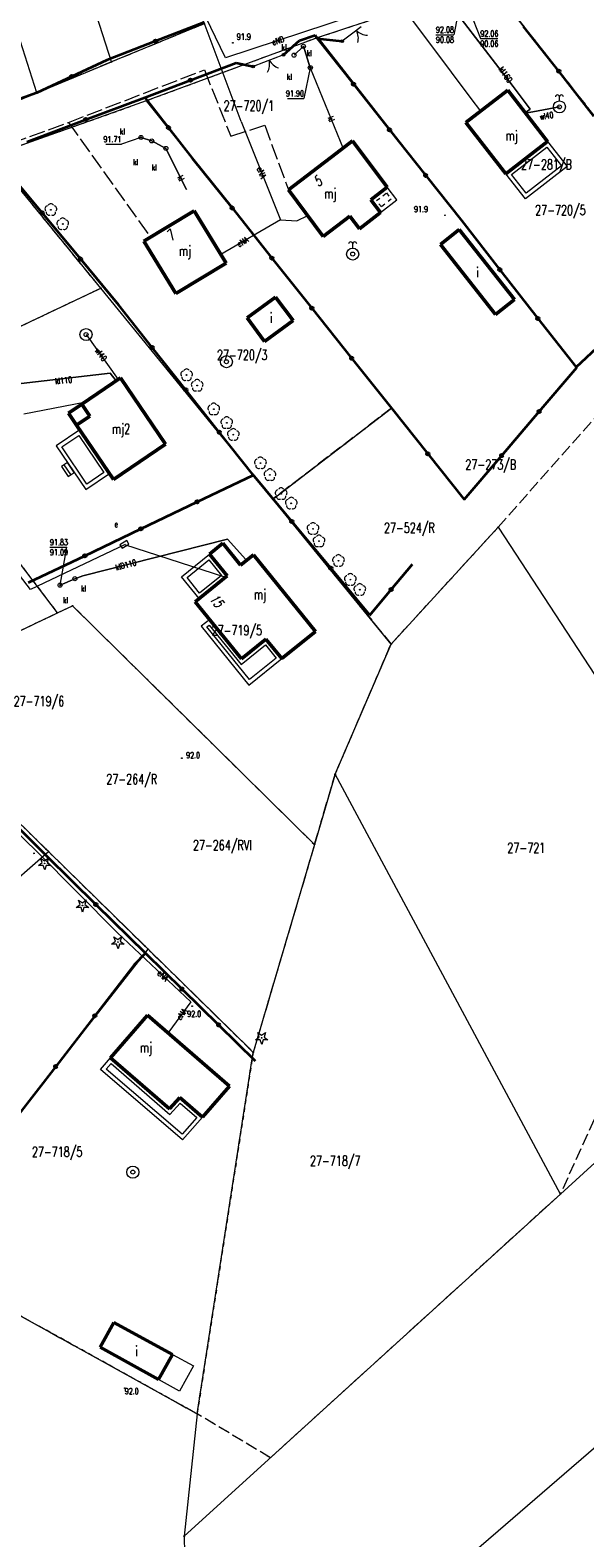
# Model space of a CAD drawing. Header units: metres. Extents: x 7542868 to 7543894, y 5828497 to 5830561.
# Tile 32 of 66: x 7543334 to 7543403, y 5829790 to 5829978. Entities that reach past the tile are written whole.
import ezdxf
from ezdxf.enums import TextEntityAlignment as Align

# ---------------------------------------------------------------- set-up
doc = ezdxf.new("R2010")
doc.units = ezdxf.units.M
for name, pattern in [('2_1', [0]), ('3_1', [0]), ('3_EGBB01', [0]), ('3_EGBG08', [0]), ('3_EGBG08W', [1, 0.5, -0.5]), ('3_EGBI17', [0]), ('3_EGBN11', [2.5, 2, -0.5]), ('3_EGBS10', [0]), ('3_EGBS10G', [0]), ('3_EGBT07', [0]), ('4_1', [0]), ('4_SUPE_01', [0]), ('4_SUPK_01', [0]), ('4_SUPT_P_01', [2.5, 2, -0.5]), ('4_SUPW_01', [0]), ('GDE', [0]), ('GUK', [2, 1.5, -0.5]), ('GUZ', [1, 0.5, -0.5])]:
    doc.linetypes.add(name, pattern=pattern)
doc.layers.get('0').update_dxf_attribs({"color": 250, "linetype": 'CONTINUOUS', "lineweight": 100})
for name, color, linetype, lineweight in [('Dzialki', 7, 'GDE', 18), ('EADTD_T_0', 7, 'CONTINUOUS', 25), ('EGBB_E_T_0', 7, 'CONTINUOUS', 25), ('EGBB_L_0', 7, '3_EGBB01', 50), ('EGBC_L_3', 7, '3_EGBN11', 50), ('EGBE_L_0', 7, '3_EGBT07', 18), ('EGBE_L_1', 7, '3_EGBG08', 18), ('EGBE_L_3', 7, '3_EGBS10', 18), ('EGBE_L_8', 7, '3_1', 18), ('Kontury', 3, 'GUK', 18), ('KTOK_L_1', 7, '2_1', 18), ('KTOK_L_4', 7, 'CONTINUOUS', 35), ('Numery_dzialek', 7, 'CONTINUOUS', 13), ('Numery_konturow', 3, 'CONTINUOUS', 13), ('Numery_uzytkow', 7, 'CONTINUOUS', 13), ('OBOP_T_0', 3, 'CONTINUOUS', 18), ('OBOP_T_1', 3, 'CONTINUOUS', 18), ('Punkty', 7, 'CONTINUOUS', 18), ('RTPW_T_0', 7, 'CONTINUOUS', 15), ('SUPE_E_T_3', 1, 'CONTINUOUS', 15), ('SUPE_L_3', 1, '4_SUPE_01', 18), ('SUPK_E_T_1', 34, 'CONTINUOUS', 15), ('SUPK_L_1', 34, '4_SUPK_01', 18), ('SUPP_L_6', 30, '4_SUPT_P_01', 18), ('SUPW_E_T_1', 5, 'CONTINUOUS', 15), ('SUPW_L_1', 5, '4_SUPW_01', 18), ('SUTK_T_0', 7, 'CONTINUOUS', 18), ('SUUE_E_T_2', 7, 'CONTINUOUS', 15), ('SUUE_T_3', 7, 'CONTINUOUS', 18), ('SUUK_E_T_3', 7, 'CONTINUOUS', 15), ('SUUK_T_2', 34, 'CONTINUOUS', 18), ('SUUK_T_4', 7, 'CONTINUOUS', 18), ('SUUW_T_1', 7, 'CONTINUOUS', 18), ('SUUW_T_2', 7, 'CONTINUOUS', 18), ('SUUW_T_3', 5, 'CONTINUOUS', 18), ('Uzytki', 7, 'GUZ', 18)]:
    doc.layers.add(name, color=color, linetype=linetype, lineweight=lineweight)
doc.styles.get("Standard").update_dxf_attribs({"font": 'Simplex.SHX', "width": 0.75})

# ---------------------------------------------------------------- blocks, each defined once
blk = doc.blocks.new('GRO')
at = {"linetype": 'CONTINUOUS'}
blk.add_circle((0, 0), 0.045, dxfattribs=at)
blk = doc.blocks.new('2_OBOP02_01')
at = {"linetype": 'CONTINUOUS'}
blk.add_circle((0, 0), 0.045, dxfattribs=at)
for centre, start, end in [((-0.36, 0.12), 102.1445, 221.86), ((0, 0.38), 30.1401, 149.8599), ((0.36, 0.12), 318.14, 77.8555), ((-0.22, -0.3), 174.1482, 293.8542), ((0.22, -0.3), 246.1458, 5.8518)]:
    blk.add_arc(centre, 0.375, start, end, dxfattribs=at)
blk = doc.blocks.new('2_OBOP01_01')
at = {"linetype": 'CONTINUOUS'}
for p, q in [((-0.78225, -0.26495), (-0.3012, 0.09375)), ((-0.3012, 0.09375), (-0.4937, 0.6621)), ((-0.4937, 0.6621), (-0.0039, 0.31545)), ((-0.0039, 0.31545), (0.4771, 0.67415)), ((0.4771, 0.67415), (0.2988, 0.1012)), ((0.2988, 0.1012), (0.7886, -0.24545)), ((-0.18225, -0.2575), (-0.78225, -0.26495)), ((0.01025, -0.82585), (-0.18225, -0.2575)), ((0.1886, -0.2529), (0.01025, -0.82585)), ((0.7886, -0.24545), (0.1886, -0.2529))]:
    blk.add_line(p, q, dxfattribs=at)
blk.add_circle((0, 0), 0.045, dxfattribs=at)
blk = doc.blocks.new('2_RTPW01')
at = {"linetype": 'CONTINUOUS'}
blk.add_circle((0, 0), 0.045, dxfattribs=at)
blk = doc.blocks.new('4_SUPS01_05')
at = {"linetype": 'CONTINUOUS'}
blk.add_circle((0, 0), 0.0625, dxfattribs=at)
blk = doc.blocks.new('4_SUUS18_01')
at = {"linetype": 'CONTINUOUS'}
for p, q in [((0.5, 0.25), (-0.5, 0.25)), ((-0.5, 0.25), (-0.5, -0.25)), ((0.5, -0.25), (0.5, 0.25)), ((-0.5, -0.25), (0.5, -0.25))]:
    blk.add_line(p, q, dxfattribs=at)
blk = doc.blocks.new('4_SUUS22_01')
at = {"linetype": 'CONTINUOUS'}
blk.add_circle((0, 0), 0.25, dxfattribs=at)
blk = doc.blocks.new('4_SUUS15_05')
at = {"linetype": 'CONTINUOUS'}
blk.add_circle((0, 0), 0.25, dxfattribs=at)
blk = doc.blocks.new('4_SUUS14')
at = {"linetype": 'CONTINUOUS'}
blk.add_line((0, 0.75), (0, 1.25), dxfattribs=at)
for radius in [0.75, 0.25]:
    blk.add_circle((0, 0), radius, dxfattribs=at)
for centre in [(-0.25, 1.25), (0.25, 1.25)]:
    blk.add_arc(centre, 0.25, 0, 180, dxfattribs=at)
blk = doc.blocks.new('4_SUUS13')
at = {"linetype": 'CONTINUOUS'}
for radius in [0.75, 0.25]:
    blk.add_circle((0, 0), radius, dxfattribs=at)
blk = doc.blocks.new('4_SUUS15_08')
at = {"linetype": 'CONTINUOUS'}
blk.add_circle((0, 0), 0.25, dxfattribs=at)

msp = doc.modelspace()

# ---------------------------------------------------------------- linework, layer by layer
at = {"layer": 'Dzialki'}
for p, q in [((7543343.8, 5829973.64), (7543331.63, 5830012.17)), ((7543334.52, 5829969.8), (7543322.17, 5830008.46)), ((7543390.8, 5829983.68), (7543369.57, 5829976.7)), ((7543417.3, 5829950.04), (7543390.8, 5829983.68)), ((7543355.46, 5829978.44), (7543343.8, 5829973.64)), ((7543369.57, 5829976.7), (7543348.16, 5829968.78)), ((7543401.82, 5829935.55), (7543369.57, 5829976.7)), ((7543334.52, 5829969.8), (7543343.8, 5829973.64)), ((7543325.43, 5829966.06), (7543334.52, 5829969.8)), ((7543348.16, 5829968.78), (7543328.98, 5829961.98)), ((7543348.16, 5829968.78), (7543378.73, 5829930.48)), ((7543342.48, 5829945.44), (7543328.98, 5829961.98)), ((7543401.82, 5829935.55), (7543417.3, 5829950.04)), ((7543315.91, 5829932.85), (7543342.48, 5829945.44)), ((7543361.44, 5829922.2), (7543342.48, 5829945.44)), ((7543387.8, 5829919.12), (7543401.82, 5829935.55)), ((7543334.04, 5829908.95), (7543315.91, 5829932.85)), ((7543363.93, 5829919.15), (7543378.73, 5829930.48)), ((7543378.73, 5829930.48), (7543387.8, 5829919.12)), ((7543334.04, 5829908.95), (7543361.44, 5829922.2)), ((7543363.93, 5829919.15), (7543361.44, 5829922.2)), ((7543378.68, 5829901.08), (7543363.93, 5829919.15)), ((7543378.68, 5829901.08), (7543392.02, 5829915.63)), ((7543392.02, 5829915.63), (7543429.01, 5829859.09)), ((7543337.07, 5829904.96), (7543334.04, 5829908.95)), ((7543337.07, 5829904.96), (7543338.95, 5829905.86)), ((7543338.95, 5829905.86), (7543369.13, 5829876.08)), ((7543332.46, 5829902.76), (7543337.07, 5829904.96)), ((7543353.37, 5829757.18), (7543519.56, 5829900.66)), ((7543371.71, 5829884.85), (7543378.68, 5829901.08)), ((7543371.71, 5829884.85), (7543369.13, 5829876.08)), ((7543399.79, 5829832.52), (7543371.71, 5829884.85)), ((7543335.65, 5829875.52), (7543329.85, 5829881.21)), ((7543298.57, 5829842.86), (7543335.98, 5829875.2)), ((7543335.98, 5829875.2), (7543335.65, 5829875.52)), ((7543348, 5829863.41), (7543335.98, 5829875.2)), ((7543369.13, 5829876.08), (7543361.49, 5829850.18)), ((7543322.32, 5829829.79), (7543348.38, 5829863.03)), ((7543348.38, 5829863.03), (7543348, 5829863.41)), ((7543361.01, 5829850.66), (7543348.38, 5829863.03)), ((7543399.79, 5829832.52), (7543429.01, 5829859.09)), ((7543354.5, 5829805.13), (7543361.49, 5829850.18)), ((7543361.49, 5829850.18), (7543361.01, 5829850.66)), ((7543352.88, 5829789.87), (7543399.79, 5829832.52)), ((7543318.58, 5829825.03), (7543354.5, 5829805.13)), ((7543354.5, 5829805.13), (7543352.88, 5829789.87)), ((7543352.88, 5829789.87), (7543353.37, 5829757.18))]:
    msp.add_line(p, q, dxfattribs=at)
at = {"layer": 'EGBB_L_0', "linetype": '3_EGBB01'}
for p, q in [((7543388.02, 5829966.08), (7543393.23, 5829970.11)), ((7543393.23, 5829970.11), (7543398.19, 5829963.73)), ((7543393, 5829959.7), (7543388.02, 5829966.08)), ((7543373.87, 5829963.83), (7543371.88, 5829962.29)), ((7543378.21, 5829958.04), (7543373.87, 5829963.83)), ((7543398.19, 5829963.73), (7543393, 5829959.7)), ((7543365.88, 5829957.69), (7543371.88, 5829962.29)), ((7543376.17, 5829956.45), (7543378.21, 5829958.04)), ((7543370.23, 5829951.88), (7543365.88, 5829957.69)), ((7543377.38, 5829954.88), (7543376.17, 5829956.45)), ((7543354.11, 5829955.1), (7543347.87, 5829951.31)), ((7543358.1, 5829948.55), (7543354.11, 5829955.1)), ((7543370.23, 5829951.88), (7543373.53, 5829954.43)), ((7543373.53, 5829954.43), (7543374.74, 5829952.86)), ((7543374.74, 5829952.86), (7543377.38, 5829954.88)), ((7543384.85, 5829950.89), (7543387.17, 5829952.76)), ((7543387.17, 5829952.76), (7543394.05, 5829944.02)), ((7543347.87, 5829951.31), (7543351.85, 5829944.76)), ((7543391.71, 5829942.17), (7543384.85, 5829950.89)), ((7543351.85, 5829944.76), (7543358.1, 5829948.55)), ((7543360.74, 5829941.74), (7543364.26, 5829944.32)), ((7543364.26, 5829944.32), (7543366.48, 5829941.42)), ((7543394.05, 5829944.02), (7543391.71, 5829942.17)), ((7543362.9, 5829938.79), (7543360.74, 5829941.74)), ((7543366.48, 5829941.42), (7543362.9, 5829938.79)), ((7543340.11, 5829930.98), (7543344.95, 5829934.27)), ((7543344.95, 5829934.27), (7543350.57, 5829925.99)), ((7543341.13, 5829929.48), (7543340.11, 5829930.98)), ((7543339.47, 5829928.36), (7543341.13, 5829929.48)), ((7543344.07, 5829921.58), (7543339.47, 5829928.36)), ((7543350.57, 5829925.99), (7543344.07, 5829921.58)), ((7543356.03, 5829912.29), (7543357.71, 5829913.64)), ((7543357.71, 5829913.64), (7543359.91, 5829910.92)), ((7543358.24, 5829909.57), (7543356.03, 5829912.29)), ((7543359.91, 5829910.92), (7543361.51, 5829912.22)), ((7543361.51, 5829912.22), (7543369.24, 5829902.65)), ((7543354.27, 5829906.36), (7543358.24, 5829909.57)), ((7543360.04, 5829899.24), (7543354.27, 5829906.36)), ((7543363.07, 5829901.69), (7543360.04, 5829899.24)), ((7543365.04, 5829899.26), (7543363.07, 5829901.69)), ((7543369.24, 5829902.65), (7543365.04, 5829899.26)), ((7543348.32, 5829854.82), (7543343.71, 5829849.48)), ((7543358.53, 5829845.97), (7543348.32, 5829854.82)), ((7543343.71, 5829849.48), (7543351.06, 5829843.14)), ((7543355.17, 5829842.1), (7543358.53, 5829845.97)), ((7543351.06, 5829843.14), (7543352.33, 5829844.56)), ((7543352.33, 5829844.56), (7543355.17, 5829842.1)), ((7543342.4, 5829813.45), (7543344.09, 5829816.51)), ((7543344.09, 5829816.51), (7543351.41, 5829812.53)), ((7543349.69, 5829809.41), (7543342.4, 5829813.45)), ((7543351.41, 5829812.53), (7543349.69, 5829809.41))]:
    msp.add_line(p, q, dxfattribs=at)
at = {"layer": 'EGBC_L_3', "linetype": '3_EGBN11'}
for p, q in [((7543340.11, 5829930.98), (7543338.46, 5829929.86)), ((7543338.46, 5829929.86), (7543339.47, 5829928.36)), ((7543341.13, 5829929.48), (7543340.11, 5829930.98)), ((7543339.47, 5829928.36), (7543341.13, 5829929.48))]:
    msp.add_line(p, q, dxfattribs=at)
at = {"layer": 'EGBE_L_0', "linetype": '3_EGBT07'}
for p, q in [((7543393, 5829959.7), (7543398.19, 5829963.73)), ((7543398.19, 5829963.73), (7543400.63, 5829960.59)), ((7543393.7, 5829959.61), (7543398.1, 5829963.03)), ((7543398.1, 5829963.03), (7543399.93, 5829960.68)), ((7543400.63, 5829960.59), (7543395.44, 5829956.57)), ((7543399.93, 5829960.68), (7543395.53, 5829957.27)), ((7543395.44, 5829956.57), (7543393, 5829959.7)), ((7543395.53, 5829957.27), (7543393.7, 5829959.61)), ((7543339.87, 5829927.78), (7543336.93, 5829925.79)), ((7543343.57, 5829922.32), (7543339.87, 5829927.78)), ((7543337.62, 5829925.66), (7543339.73, 5829927.08)), ((7543339.73, 5829927.08), (7543342.87, 5829922.45)), ((7543336.93, 5829925.79), (7543340.63, 5829920.33)), ((7543340.76, 5829921.02), (7543337.62, 5829925.66)), ((7543340.63, 5829920.33), (7543343.57, 5829922.32)), ((7543342.87, 5829922.45), (7543340.76, 5829921.02)), ((7543352.54, 5829909.46), (7543356.03, 5829912.29)), ((7543353.24, 5829909.39), (7543355.96, 5829911.59)), ((7543355.96, 5829911.59), (7543357.54, 5829909.64)), ((7543356.03, 5829912.29), (7543358.24, 5829909.57)), ((7543354.74, 5829906.74), (7543352.54, 5829909.46)), ((7543354.81, 5829907.44), (7543353.24, 5829909.39)), ((7543358.24, 5829909.57), (7543354.74, 5829906.74)), ((7543357.54, 5829909.64), (7543354.81, 5829907.44)), ((7543356.06, 5829904.15), (7543355.01, 5829903.29)), ((7543355.71, 5829903.22), (7543355.99, 5829903.44)), ((7543355.99, 5829903.44), (7543359.97, 5829898.54)), ((7543360.04, 5829899.24), (7543356.06, 5829904.15)), ((7543355.01, 5829903.29), (7543360.95, 5829895.95)), ((7543361.02, 5829896.65), (7543355.71, 5829903.22)), ((7543363.07, 5829901.69), (7543360.04, 5829899.24)), ((7543365.04, 5829899.26), (7543363.07, 5829901.69)), ((7543359.97, 5829898.54), (7543363, 5829900.99)), ((7543363, 5829900.99), (7543364.34, 5829899.33)), ((7543360.95, 5829895.95), (7543365.04, 5829899.26)), ((7543364.34, 5829899.33), (7543361.02, 5829896.65)), ((7543342.46, 5829848.04), (7543343.71, 5829849.48)), ((7543343.71, 5829849.48), (7543351.06, 5829843.14)), ((7543352.66, 5829839.27), (7543342.46, 5829848.04)), ((7543343.17, 5829848.09), (7543343.76, 5829848.78)), ((7543352.61, 5829839.97), (7543343.17, 5829848.09)), ((7543343.76, 5829848.78), (7543351.11, 5829842.44)), ((7543351.06, 5829843.14), (7543352.33, 5829844.56)), ((7543351.11, 5829842.44), (7543352.37, 5829843.86)), ((7543352.33, 5829844.56), (7543355.17, 5829842.1)), ((7543352.37, 5829843.86), (7543354.46, 5829842.05)), ((7543354.46, 5829842.05), (7543352.61, 5829839.97)), ((7543355.17, 5829842.1), (7543352.66, 5829839.27))]:
    msp.add_line(p, q, dxfattribs=at)
at = {"layer": 'EGBE_L_1', "linetype": '3_EGBG08'}
for p, q in [((7543378.21, 5829958.04), (7543376.17, 5829956.45)), ((7543379.41, 5829956.45), (7543378.21, 5829958.04)), ((7543376.17, 5829956.45), (7543377.38, 5829954.88)), ((7543377.38, 5829954.88), (7543379.41, 5829956.45))]:
    msp.add_line(p, q, dxfattribs=at)
at = {"layer": 'EGBE_L_1', "linetype": '3_EGBG08W'}
for p, q in [((7543376.87, 5829956.36), (7543378.12, 5829957.33)), ((7543377.47, 5829955.58), (7543376.87, 5829956.36)), ((7543378.71, 5829956.54), (7543377.47, 5829955.58)), ((7543378.12, 5829957.33), (7543378.71, 5829956.54))]:
    msp.add_line(p, q, dxfattribs=at)
at = {"layer": 'EGBE_L_3', "linetype": '3_EGBS10'}
for p, q in [((7543338.33, 5829923.72), (7543337.59, 5829923.22)), ((7543337.59, 5829923.22), (7543338.43, 5829921.97)), ((7543338.33, 5829923.72), (7543339.17, 5829922.48))]:
    msp.add_line(p, q, dxfattribs=at)
at = {"layer": 'EGBE_L_3', "linetype": '3_1'}
for p, q in [((7543338.76, 5829922.2), (7543337.91, 5829923.44)), ((7543339.17, 5829922.48), (7543338.32, 5829923.72))]:
    msp.add_line(p, q, dxfattribs=at)
at = {"layer": 'EGBE_L_3', "linetype": '3_EGBS10G'}
msp.add_line((7543338.43, 5829921.97), (7543339.17, 5829922.48), dxfattribs=at)
at = {"layer": 'EGBE_L_8', "linetype": '3_EGBI17'}
for p, q in [((7543349.69, 5829809.41), (7543351.41, 5829812.53)), ((7543351.41, 5829812.53), (7543354.05, 5829811.1)), ((7543352.31, 5829807.96), (7543349.69, 5829809.41)), ((7543354.05, 5829811.1), (7543352.31, 5829807.96))]:
    msp.add_line(p, q, dxfattribs=at)
at = {"layer": 'Kontury'}
for p, q in [((7543390.8, 5829983.68), (7543417.3, 5829950.04)), ((7543355.46, 5829978.44), (7543343.8, 5829973.64)), ((7543343.8, 5829973.64), (7543334.52, 5829969.8)), ((7543334.52, 5829969.8), (7543325.43, 5829966.06)), ((7543342.48, 5829945.44), (7543328.98, 5829961.98)), ((7543417.3, 5829950.04), (7543401.82, 5829935.55)), ((7543315.91, 5829932.85), (7543342.48, 5829945.44)), ((7543392.02, 5829915.63), (7543413.47, 5829939.83)), ((7543401.82, 5829935.55), (7543387.8, 5829919.12)), ((7543378.73, 5829930.48), (7543363.93, 5829919.15)), ((7543387.8, 5829919.12), (7543378.73, 5829930.48)), ((7543363.93, 5829919.15), (7543378.68, 5829901.08)), ((7543378.68, 5829901.08), (7543392.02, 5829915.63)), ((7543337.07, 5829904.96), (7543338.95, 5829905.86)), ((7543338.95, 5829905.86), (7543369.13, 5829876.08)), ((7543332.46, 5829902.76), (7543337.07, 5829904.96)), ((7543371.71, 5829884.85), (7543378.68, 5829901.08)), ((7543369.13, 5829876.08), (7543371.71, 5829884.85)), ((7543348.38, 5829863.03), (7543329.85, 5829881.21)), ((7543369.13, 5829876.08), (7543361.49, 5829850.18)), ((7543418.86, 5829874.6), (7543399.79, 5829832.52)), ((7543361.49, 5829850.18), (7543348.38, 5829863.03)), ((7543354.5, 5829805.13), (7543361.49, 5829850.18)), ((7543399.79, 5829832.52), (7543363.63, 5829799.64)), ((7543318.58, 5829825.03), (7543354.5, 5829805.13)), ((7543363.63, 5829799.64), (7543354.5, 5829805.13))]:
    msp.add_line(p, q, dxfattribs=at)
at = {"layer": 'KTOK_L_1'}
for p, q in [((7543373.75, 5829977.11), (7543372.58, 5829976.23)), ((7543374.96, 5829978.01), (7543373.75, 5829977.11)), ((7543362.79, 5829973.58), (7543361.47, 5829973.07)), ((7543364.19, 5829974.12), (7543362.79, 5829973.58)), ((7543365.28, 5829974.53), (7543363.96, 5829974.03))]:
    msp.add_line(p, q, dxfattribs=at)
for centre in [(7543372.58, 5829976.23), (7543361.47, 5829973.07), (7543365.28, 5829974.53)]:
    msp.add_circle(centre, 0.17, dxfattribs=at)
for centre, start, end in [((7543375.77, 5829978.97), 224.787, 268.8613), ((7543372.6, 5829976.59), 344.8237, 28.8981), ((7543361.54, 5829973.39), 329.0348, 13.1092), ((7543365.24, 5829974.82), 208.9981, 253.0725)]:
    msp.add_arc(centre, 2, start, end, dxfattribs=at)
at = {"layer": 'KTOK_L_4'}
for p, q in [((7543355.34, 5829978.58), (7543349.29, 5829976.22)), ((7543367.27, 5829976.33), (7543369.23, 5829976.99)), ((7543369.23, 5829976.99), (7543369.47, 5829976.56)), ((7543399.59, 5829972.48), (7543395.19, 5829978.07)), ((7543349.29, 5829976.22), (7543343.23, 5829973.86)), ((7543365.28, 5829974.53), (7543367.27, 5829976.33)), ((7543369.47, 5829976.56), (7543373.98, 5829970.88)), ((7543369.47, 5829976.56), (7543372.58, 5829976.23)), ((7543343.23, 5829973.86), (7543338.88, 5829971.83)), ((7543353.67, 5829971.37), (7543359.35, 5829973.52)), ((7543359.35, 5829973.52), (7543361.47, 5829973.07)), ((7543338.88, 5829971.83), (7543334.52, 5829969.8)), ((7543347.98, 5829969.22), (7543353.67, 5829971.37)), ((7543403.98, 5829966.89), (7543399.59, 5829972.48)), ((7543334.52, 5829969.8), (7543330, 5829968.16)), ((7543340.62, 5829966.46), (7543347.98, 5829969.22)), ((7543347.98, 5829969.22), (7543350.93, 5829965.45)), ((7543373.98, 5829970.88), (7543378.49, 5829965.19)), ((7543333.26, 5829963.69), (7543340.62, 5829966.46)), ((7543350.93, 5829965.45), (7543353.89, 5829961.67)), ((7543378.49, 5829965.19), (7543382.99, 5829959.51)), ((7543353.89, 5829961.67), (7543358.85, 5829955.44)), ((7543335.16, 5829954.83), (7543330.38, 5829960.58)), ((7543382.99, 5829959.51), (7543387.5, 5829953.83)), ((7543339.94, 5829949.08), (7543335.16, 5829954.83)), ((7543358.85, 5829955.44), (7543363.82, 5829949.2)), ((7543387.5, 5829953.83), (7543392.25, 5829947.75)), ((7543344.72, 5829943.33), (7543339.94, 5829949.08)), ((7543363.82, 5829949.2), (7543368.79, 5829942.96)), ((7543392.25, 5829947.75), (7543396.99, 5829941.66)), ((7543348.9, 5829938.05), (7543344.72, 5829943.33)), ((7543368.79, 5829942.96), (7543373.76, 5829936.72)), ((7543396.99, 5829941.66), (7543401.74, 5829935.58)), ((7543401.74, 5829935.58), (7543406.89, 5829940.42)), ((7543353.08, 5829932.76), (7543348.9, 5829938.05)), ((7543373.76, 5829936.72), (7543378.73, 5829930.48)), ((7543397.15, 5829930.07), (7543401.82, 5829935.55)), ((7543357.26, 5829927.48), (7543353.08, 5829932.76)), ((7543378.73, 5829930.48), (7543383.26, 5829924.8)), ((7543392.47, 5829924.6), (7543397.15, 5829930.07)), ((7543361.44, 5829922.2), (7543357.26, 5829927.48)), ((7543383.26, 5829924.8), (7543387.8, 5829919.12)), ((7543387.8, 5829919.12), (7543392.47, 5829924.6)), ((7543354.48, 5829918.8), (7543361.48, 5829922.15)), ((7543366.3, 5829916.37), (7543361.44, 5829922.2)), ((7543347.48, 5829915.45), (7543354.48, 5829918.8)), ((7543340.48, 5829912.09), (7543347.48, 5829915.45)), ((7543371.16, 5829910.53), (7543366.3, 5829916.37)), ((7543333.48, 5829908.74), (7543340.48, 5829912.09)), ((7543378.68, 5829907.87), (7543381.34, 5829911.05)), ((7543376.03, 5829904.7), (7543371.16, 5829910.53)), ((7543376.03, 5829904.7), (7543378.68, 5829907.87)), ((7543330.66, 5829879.73), (7543335.72, 5829874.69)), ((7543335.72, 5829874.69), (7543341.88, 5829868.62)), ((7543341.88, 5829868.62), (7543348.04, 5829862.54)), ((7543348.04, 5829862.54), (7543346.63, 5829861.09)), ((7543348.04, 5829862.54), (7543352.61, 5829858.07)), ((7543346.63, 5829861.09), (7543341.75, 5829854.75)), ((7543352.61, 5829858.07), (7543357.18, 5829853.61)), ((7543341.75, 5829854.75), (7543336.86, 5829848.42)), ((7543357.18, 5829853.61), (7543361.74, 5829849.14)), ((7543336.86, 5829848.42), (7543331.97, 5829842.09))]:
    msp.add_line(p, q, dxfattribs=at)
for centre in [(7543349.29, 5829976.22), (7543338.88, 5829971.83), (7543353.67, 5829971.37), (7543373.98, 5829970.88), (7543399.59, 5829972.48), (7543340.62, 5829966.46), (7543350.93, 5829965.45), (7543378.49, 5829965.19), (7543382.99, 5829959.51), (7543335.16, 5829954.83), (7543358.85, 5829955.44), (7543339.94, 5829949.08), (7543363.82, 5829949.2), (7543392.25, 5829947.75), (7543368.79, 5829942.96), (7543396.99, 5829941.66), (7543348.9, 5829938.05), (7543373.76, 5829936.72), (7543353.08, 5829932.76), (7543397.15, 5829930.07), (7543357.26, 5829927.48), (7543383.26, 5829924.8), (7543392.47, 5829924.6), (7543354.48, 5829918.8), (7543366.3, 5829916.37), (7543347.48, 5829915.45), (7543340.48, 5829912.09), (7543371.16, 5829910.53), (7543378.68, 5829907.87), (7543341.88, 5829868.62), (7543352.61, 5829858.07), (7543341.75, 5829854.75), (7543357.18, 5829853.61), (7543336.86, 5829848.42)]:
    msp.add_circle(centre, 0.17, dxfattribs=at)
at = {"layer": 'SUPE_L_3', "linetype": '4_SUPE_01'}
for p, q in [((7543358.05, 5829974.15), (7543354.94, 5829980.51)), ((7543359.98, 5829966.21), (7543355.14, 5829979.17)), ((7543374.08, 5829979.45), (7543358.05, 5829974.15)), ((7543381.06, 5829979.19), (7543383.7, 5829975.67)), ((7543383.7, 5829975.67), (7543388.63, 5829969.08)), ((7543388.63, 5829969.08), (7543389.84, 5829967.49)), ((7543359.98, 5829966.21), (7543364.87, 5829953.98)), ((7543366.92, 5829953.84), (7543368.28, 5829954.49)), ((7543364.87, 5829953.98), (7543357.44, 5829949.64)), ((7543364.87, 5829953.98), (7543366.92, 5829953.84)), ((7543340.41, 5829931.18), (7543332.9, 5829929.74)), ((7543333.7, 5829907.88), (7543325, 5829919.24)), ((7543345.54, 5829913.48), (7543333.7, 5829907.88)), ((7543345.43, 5829913.5), (7543357.92, 5829909.45)), ((7543334.59, 5829875.14), (7543319.8, 5829889.33)), ((7543344.51, 5829865.13), (7543334.59, 5829875.14)), ((7543353.69, 5829856.49), (7543344.51, 5829865.13)), ((7543353.69, 5829856.49), (7543350.95, 5829852.72))]:
    msp.add_line(p, q, dxfattribs=at)
at = {"layer": 'SUPK_L_1', "linetype": '4_SUPK_01'}
for p, q in [((7543387, 5829979.54), (7543393.9, 5829970.57)), ((7543366.58, 5829974.49), (7543367.75, 5829975.6)), ((7543367.75, 5829975.6), (7543368.61, 5829972.93)), ((7543368.61, 5829972.93), (7543372.69, 5829962.86)), ((7543393.9, 5829970.57), (7543396.03, 5829967.77)), ((7543396.03, 5829967.77), (7543395.41, 5829967.31)), ((7543347.49, 5829964.23), (7543348.84, 5829963.8)), ((7543348.84, 5829963.8), (7543350.6, 5829962.87)), ((7543350.6, 5829962.87), (7543353.16, 5829957.74)), ((7543343.66, 5829934.84), (7543332.54, 5829933.55)), ((7543344.41, 5829933.91), (7543343.66, 5829934.84)), ((7543340.24, 5829909.59), (7543358.29, 5829914.15)), ((7543358.29, 5829914.15), (7543360.57, 5829911.63)), ((7543337.4, 5829908.42), (7543339.25, 5829909.23)), ((7543339.25, 5829909.23), (7543340.24, 5829909.59))]:
    msp.add_line(p, q, dxfattribs=at)
at = {"layer": 'SUPK_L_1', "linetype": '4_1'}
for p, q in [((7543393.9, 5829970.57), (7543387, 5829979.54)), ((7543367.75, 5829975.6), (7543366.58, 5829974.49)), ((7543368.61, 5829972.93), (7543367.75, 5829975.6)), ((7543368.61, 5829972.93), (7543372.69, 5829962.86)), ((7543396.03, 5829967.77), (7543393.9, 5829970.57)), ((7543395.41, 5829967.31), (7543396.03, 5829967.77)), ((7543348.84, 5829963.8), (7543347.49, 5829964.23)), ((7543350.6, 5829962.87), (7543348.84, 5829963.8)), ((7543353.16, 5829957.74), (7543350.6, 5829962.87)), ((7543332.54, 5829933.55), (7543343.66, 5829934.84)), ((7543343.66, 5829934.84), (7543344.41, 5829933.91)), ((7543358.29, 5829914.15), (7543340.24, 5829909.59)), ((7543360.57, 5829911.63), (7543358.29, 5829914.15)), ((7543339.25, 5829909.23), (7543337.4, 5829908.42)), ((7543340.24, 5829909.59), (7543339.25, 5829909.23))]:
    msp.add_line(p, q, dxfattribs=at)
at = {"layer": 'SUPP_L_6', "linetype": '4_SUPT_P_01'}
for p, q in [((7543338.47, 5829966.1), (7543355.4, 5829972.67)), ((7543355.4, 5829972.67), (7543358.69, 5829964.38)), ((7543328.93, 5829962.63), (7543338.47, 5829966.1)), ((7543338.47, 5829966.1), (7543348.68, 5829951.8)), ((7543358.69, 5829964.38), (7543362.92, 5829965.75)), ((7543362.92, 5829965.75), (7543365.89, 5829957.7))]:
    msp.add_line(p, q, dxfattribs=at)
at = {"layer": 'SUPW_L_1', "linetype": '4_SUPW_01'}
for p, q in [((7543395.44, 5829967.27), (7543397.01, 5829967.57)), ((7543397.01, 5829967.57), (7543399.67, 5829968.04)), ((7543340.64, 5829939.66), (7543344.66, 5829934.06))]:
    msp.add_line(p, q, dxfattribs=at)
at = {"layer": 'SUPW_L_1', "linetype": '4_1'}
for p, q in [((7543397.01, 5829967.57), (7543395.44, 5829967.27)), ((7543399.67, 5829968.04), (7543397.01, 5829967.57)), ((7543340.64, 5829939.66), (7543344.66, 5829934.06))]:
    msp.add_line(p, q, dxfattribs=at)
at = {"layer": 'SUTK_T_0', "linetype": 'CONTINUOUS'}
for p, q in [((7543387, 5829979.54), (7543386.49, 5829977.04)), ((7543388.44, 5829980.05), (7543389.81, 5829976.55)), ((7543384.27, 5829977.04), (7543386.49, 5829977.04)), ((7543389.81, 5829976.55), (7543392.01, 5829976.55)), ((7543368.61, 5829972.93), (7543367.81, 5829969.08)), ((7543365.75, 5829969.08), (7543367.81, 5829969.08)), ((7543347.49, 5829964.23), (7543345.06, 5829963.38)), ((7543343.11, 5829963.38), (7543345.06, 5829963.38)), ((7543336.14, 5829913.14), (7543338.23, 5829913.14)), ((7543337.4, 5829908.42), (7543338.23, 5829913.14))]:
    msp.add_line(p, q, dxfattribs=at)
at = {"layer": 'Uzytki'}
for p, q in [((7543369.57, 5829976.7), (7543390.8, 5829983.68)), ((7543390.8, 5829983.68), (7543417.3, 5829950.04)), ((7543355.46, 5829978.44), (7543343.8, 5829973.64)), ((7543369.57, 5829976.7), (7543348.16, 5829968.78)), ((7543401.82, 5829935.55), (7543369.57, 5829976.7)), ((7543343.8, 5829973.64), (7543334.52, 5829969.8)), ((7543334.52, 5829969.8), (7543325.43, 5829966.06)), ((7543348.16, 5829968.78), (7543328.98, 5829961.98)), ((7543342.48, 5829945.44), (7543328.98, 5829961.98)), ((7543417.3, 5829950.04), (7543401.82, 5829935.55)), ((7543315.91, 5829932.85), (7543342.48, 5829945.44)), ((7543392.02, 5829915.63), (7543413.47, 5829939.83)), ((7543387.8, 5829919.12), (7543401.82, 5829935.55)), ((7543315.91, 5829932.85), (7543334.04, 5829908.95)), ((7543363.93, 5829919.15), (7543378.73, 5829930.48)), ((7543378.73, 5829930.48), (7543387.8, 5829919.12)), ((7543378.68, 5829901.08), (7543363.93, 5829919.15)), ((7543378.68, 5829901.08), (7543392.02, 5829915.63)), ((7543334.04, 5829908.95), (7543337.07, 5829904.96)), ((7543337.07, 5829904.96), (7543338.95, 5829905.86)), ((7543338.95, 5829905.86), (7543369.13, 5829876.08)), ((7543332.46, 5829902.76), (7543337.07, 5829904.96)), ((7543371.71, 5829884.85), (7543378.68, 5829901.08)), ((7543369.13, 5829876.08), (7543371.71, 5829884.85)), ((7543329.85, 5829881.21), (7543348.38, 5829863.03)), ((7543369.13, 5829876.08), (7543361.49, 5829850.18)), ((7543418.86, 5829874.6), (7543399.79, 5829832.52)), ((7543348.38, 5829863.03), (7543361.49, 5829850.18)), ((7543361.49, 5829850.18), (7543354.5, 5829805.13)), ((7543399.79, 5829832.52), (7543363.63, 5829799.64)), ((7543354.5, 5829805.13), (7543318.58, 5829825.03)), ((7543363.63, 5829799.64), (7543354.5, 5829805.13))]:
    msp.add_line(p, q, dxfattribs=at)

# ---------------------------------------------------------------- block references
at = {"layer": 'OBOP_T_0'}
for p in [(7543335.48, 5829873.74), (7543340.2, 5829868.5), (7543344.62, 5829863.93), (7543362.54, 5829851.99)]:
    msp.add_blockref('2_OBOP01_01', p, dxfattribs=at)
at = {"layer": 'OBOP_T_1'}
for p in [(7543336.26, 5829955.21), (7543337.74, 5829953.44), (7543353.18, 5829934.62), (7543354.5, 5829933.3), (7543356.57, 5829930.35), (7543358.19, 5829928.65), (7543359, 5829927.18), (7543362.39, 5829923.64), (7543363.57, 5829922.16), (7543364.97, 5829919.8), (7543366.23, 5829918.62), (7543368.95, 5829915.45), (7543369.69, 5829913.9), (7543372.12, 5829911.47), (7543373.6, 5829909.11), (7543374.78, 5829907.86)]:
    msp.add_blockref('2_OBOP02_01', p, dxfattribs=at)
at = {"layer": 'Punkty'}
for p in [(7543369.57, 5829976.7), (7543343.8, 5829973.64), (7543334.52, 5829969.8), (7543348.16, 5829968.78), (7543342.48, 5829945.44), (7543401.82, 5829935.55), (7543378.73, 5829930.48), (7543361.44, 5829922.2), (7543363.93, 5829919.15), (7543387.8, 5829919.12), (7543392.02, 5829915.63), (7543334.04, 5829908.95), (7543338.95, 5829905.86), (7543337.07, 5829904.96), (7543378.68, 5829901.08), (7543371.71, 5829884.85), (7543335.65, 5829875.52), (7543335.98, 5829875.2), (7543369.13, 5829876.08), (7543348, 5829863.41), (7543348.38, 5829863.03), (7543361.01, 5829850.66), (7543361.49, 5829850.18), (7543399.79, 5829832.52), (7543354.5, 5829805.13), (7543352.88, 5829789.87)]:
    msp.add_blockref('GRO', p, dxfattribs=at)
at = {"layer": 'RTPW_T_0', "rotation": 269.9999974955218}
for p in [(7543358.94, 5829976.02), (7543385.4, 5829954.53), (7543352.59, 5829886.85), (7543334.16, 5829874.99), (7543353.87, 5829855.94), (7543345.47, 5829808.32)]:
    msp.add_blockref('2_RTPW01', p, dxfattribs=at)
at = {"layer": 'SUTK_T_0'}
for p in [(7543368.61, 5829972.93), (7543347.49, 5829964.23), (7543337.4, 5829908.42)]:
    msp.add_blockref('4_SUPS01_05', p, dxfattribs=at)
at = {"layer": 'SUUE_T_3', "rotation": 210.96375600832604}
msp.add_blockref('4_SUUS18_01', (7543345.43, 5829913.5), dxfattribs=at)
at = {"layer": 'SUUK_T_2'}
for p in [(7543367.75, 5829975.6), (7543366.58, 5829974.49), (7543347.49, 5829964.23), (7543348.84, 5829963.8), (7543350.6, 5829962.87), (7543339.25, 5829909.23), (7543337.4, 5829908.42)]:
    msp.add_blockref('4_SUUS15_05', p, dxfattribs=at)
at = {"layer": 'SUUK_T_4'}
for p in [(7543367.75, 5829975.6), (7543366.58, 5829974.49), (7543368.61, 5829972.93), (7543347.49, 5829964.23), (7543348.84, 5829963.8), (7543350.6, 5829962.87), (7543339.25, 5829909.23), (7543337.4, 5829908.42)]:
    msp.add_blockref('4_SUUS22_01', p, dxfattribs=at)
at = {"layer": 'SUUW_T_1'}
for p in [(7543340.64, 5829939.66), (7543358.15, 5829936.28), (7543346.48, 5829835.25)]:
    msp.add_blockref('4_SUUS13', p, dxfattribs=at)
at = {"layer": 'SUUW_T_2'}
for p in [(7543399.67, 5829968.04), (7543373.89, 5829949.7)]:
    msp.add_blockref('4_SUUS14', p, dxfattribs=at)
at = {"layer": 'SUUW_T_3'}
msp.add_blockref('4_SUUS15_08', (7543368.61, 5829972.93), dxfattribs=at)

# ---------------------------------------------------------------- texts
at = {"layer": 'EADTD_T_0', "oblique": 15, "width": 0.7}
for s, rotation, p in [('5', 40.429, (7543368.8, 5829958.97)), ('7', 43.659, (7543350.42, 5829952.15))]:
    msp.add_text(s, height=1.25, rotation=rotation, dxfattribs=at).set_placement(p, align=Align.TOP_LEFT)
msp.add_text('15', height=1.25, rotation=311.0818, dxfattribs=at).set_placement((7543356.43, 5829906.09), align=Align.CENTER)
at = {"layer": 'EGBB_E_T_0', "width": 0.7}
for s, p in [('mj', (7543393.7, 5829964.29)), ('mj', (7543371.09, 5829957.07)), ('mj', (7543352.98, 5829949.93)), ('i', (7543389.44, 5829947.46)), ('i', (7543363.73, 5829941.79)), ('mj2', (7543345.02, 5829927.74)), ('mj', (7543362.35, 5829907.1)), ('mj', (7543348.11, 5829850.62)), ('i', (7543346.92, 5829812.98))]:
    msp.add_text(s, height=1.25, dxfattribs=at).set_placement(p, align=Align.MIDDLE)
at = {"layer": 'Numery_dzialek', "width": 0.7}
for s, p in [('27-720/1', (7543357.8, 5829968.82)), ('27-720/5', (7543396.64, 5829955.8)), ('27-720/3', (7543356.97, 5829937.74)), ('27-719/5', (7543356.3, 5829903.42)), ('27-719/6', (7543331.62, 5829894.58)), ('27-721', (7543393.18, 5829876.3)), ('27-718/5', (7543333.89, 5829838.41)), ('27-718/7', (7543368.57, 5829837.28))]:
    msp.add_text(s, height=1.25, dxfattribs=at).set_placement(p, align=Align.TOP_LEFT)
at = {"layer": 'Numery_konturow', "width": 0.7}
msp.add_text('27-264/RVI', height=1.25, dxfattribs=at).set_placement((7543353.97, 5829876.63), align=Align.TOP_LEFT)
at = {"layer": 'Numery_uzytkow', "width": 0.7}
for s, p in [('27-281/B', (7543394.88, 5829961.49)), ('27-273/B', (7543387.94, 5829924.08)), ('27-524/R', (7543377.79, 5829916.19)), ('27-264/R', (7543343.17, 5829884.87))]:
    msp.add_text(s, height=1.25, dxfattribs=at).set_placement(p, align=Align.TOP_LEFT)
at = {"layer": 'RTPW_T_0', "width": 0.7}
for s, p in [('91.9', (7543359.44, 5829977.17)), ('91.9', (7543381.54, 5829955.67)), ('92.0', (7543353.12, 5829887.59)), ('92.0', (7543353.25, 5829855.35)), ('92.0', (7543345.47, 5829808.32))]:
    msp.add_text(s, height=0.75, dxfattribs=at).set_placement(p, align=Align.TOP_LEFT)
at = {"layer": 'SUPE_E_T_3', "width": 0.7}
for s, rotation, p in [('eND', 18.2844, (7543364.57, 5829976.3)), ('eNA', 291.7803, (7543362.53, 5829959.84)), ('eNA', 30.2935, (7543360.16, 5829951.23)), ('eNA', 316.7164, (7543350.23, 5829859.74)), ('eNA', 53.9552, (7543352.57, 5829854.96))]:
    msp.add_text(s, height=0.75, rotation=rotation, dxfattribs=at).set_placement(p, align=Align.MIDDLE)
at = {"layer": 'SUPK_E_T_1', "width": 0.7}
for s, rotation, p in [('kl160', 305.2867, (7543392.96, 5829972.05)), ('kl', 292.081, (7543371.21, 5829966.52)), ('kl', 296.5623, (7543352.46, 5829959.15)), ('kl110', 6.2258, (7543337.84, 5829933.94)), ('klD110', 14.1911, (7543345.61, 5829910.95))]:
    msp.add_text(s, height=0.75, rotation=rotation, dxfattribs=at).set_placement(p, align=Align.MIDDLE)
at = {"layer": 'SUPW_E_T_1', "width": 0.7}
for rotation, p in [(8.8418, (7543398.06, 5829966.93)), (307.4054, (7543342.5, 5829937.18))]:
    msp.add_text('wl40', height=0.75, rotation=rotation, dxfattribs=at).set_placement(p, align=Align.MIDDLE)
at = {"layer": 'SUTK_T_0', "width": 0.7}
for s, p in [('92.08', (7543384.27, 5829978.04)), ('90.08', (7543384.27, 5829976.79)), ('92.06', (7543389.81, 5829977.55)), ('90.06', (7543389.81, 5829976.3)), ('91.83', (7543336.14, 5829914.14)), ('91.09', (7543336.14, 5829912.89))]:
    msp.add_text(s, height=0.75, dxfattribs=at).set_placement(p, align=Align.TOP_LEFT)
for s, p in [('91.90', (7543367.81, 5829969.71)), ('91.71', (7543345.06, 5829964.01))]:
    msp.add_text(s, height=0.75, dxfattribs=at).set_placement(p, align=Align.MIDDLE_RIGHT)
at = {"layer": 'SUUE_E_T_2', "width": 0.7}
msp.add_text('e', height=0.75, dxfattribs=at).set_placement((7543344.18, 5829916.4), align=Align.TOP_LEFT)
at = {"layer": 'SUUK_E_T_3', "width": 0.7}
for p in [(7543365.01, 5829975.09), (7543368.15, 5829974.36), (7543365.68, 5829971.43), (7543344.86, 5829964.59), (7543346.5, 5829960.79), (7543348.83, 5829960.12), (7543340.01, 5829907.62), (7543337.76, 5829906.19)]:
    msp.add_text('kl', height=0.75, dxfattribs=at).set_placement(p)

doc.saveas('drawing.dxf')
